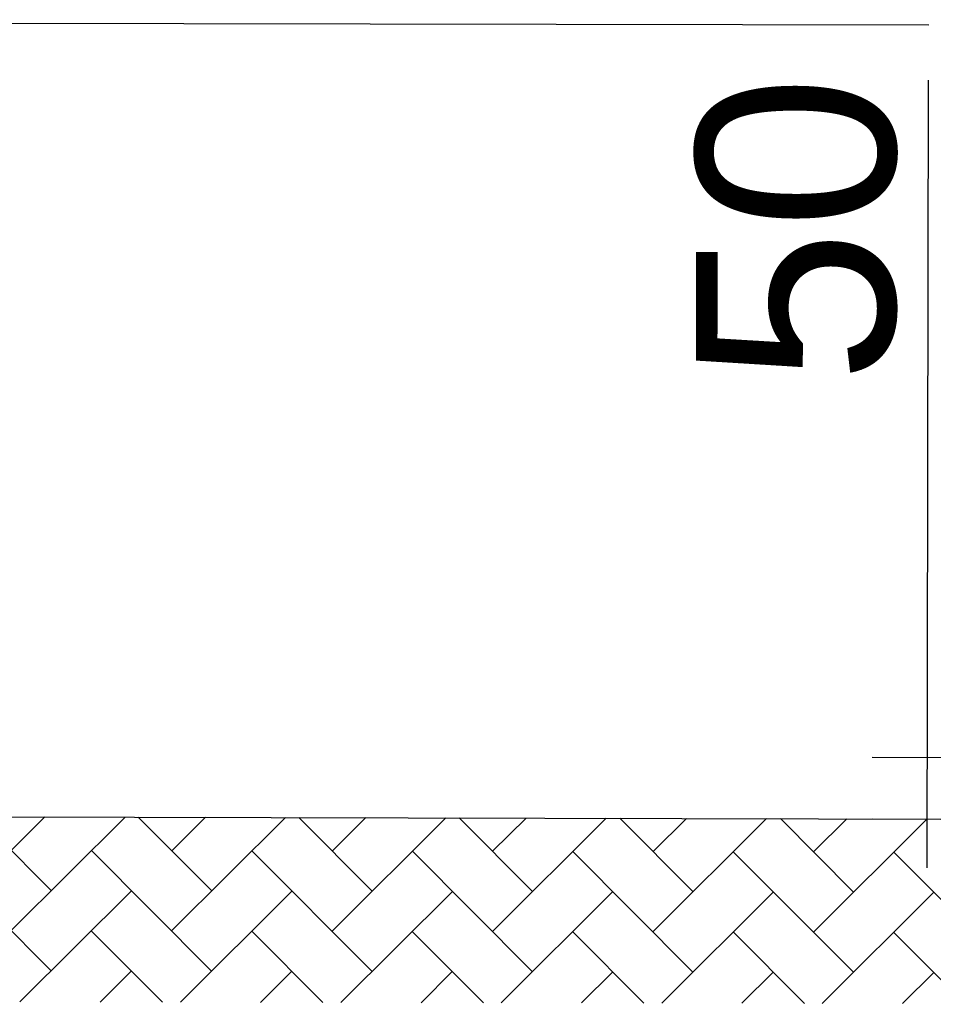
# Model space of a CAD drawing. Extents: x 0 to 361260, y 0 to 4201817.
# Tile 44 of 256: x 360244 to 360260, y 4194989 to 4195007. Entities that reach past the tile are written whole.
import ezdxf

# ---------------------------------------------------------------- set-up
doc = ezdxf.new("R2010")
doc.units = 0
doc.header["$LTSCALE"] = 0.5
doc.header["$MEASUREMENT"] = 0
doc.layers.add("navro'z", color=7, linetype='Continuous')
doc.styles.add('style1', font='arial.ttf', dxfattribs={"height": 2.5})
pattern_1 = [(44.89306, (347835.9159, 4193298.0456), (0.002740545, 1.46831945), [3.11478134, -1.03826045]), (134.89306, (347836.6514, 4193298.7784), (0.002740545, 1.46831945), [3.11478134, -1.03826045])]

msp = doc.modelspace()

# ---------------------------------------------------------------- hatches: boundary and pattern name
at = {"layer": "navro'z", "transparency": 33554687}
h = msp.add_hatch(dxfattribs=at)
h.set_pattern_fill('AR-HBONE', color=0, scale=0.010219, angle=-0.1069, style=0)
h.set_pattern_definition(pattern_1)
h.paths.add_polyline_path([(360266.882, 4194991.918), (360230.546, 4194992.009), (360230.54, 4194988.611), (360266.876, 4194988.543)])
h = msp.add_hatch(dxfattribs=at)
h.set_pattern_fill('AR-HBONE', color=0, scale=0.010219, angle=-0.1069, style=0)
h.set_pattern_definition(pattern_1)
h.paths.add_polyline_path([(360266.882, 4194991.918), (360230.546, 4194992.009), (360230.54, 4194988.611), (360266.876, 4194988.543)])

# ---------------------------------------------------------------- linework, layer by layer
at = {"layer": "navro'z", "color": 0, "transparency": 33554687}
for p, q in [((360260.278, 4195006.464), (360205.278, 4195006.566)), ((360230.546, 4194992.009, 119.865), (360266.882, 4194991.918, 119.865)), ((360230.546, 4194992.009, 119.865), (360268.279, 4194991.914, 119.865))]:
    msp.add_line(p, q, dxfattribs=at)
at = {"layer": "navro'z", "color": 1, "lineweight": 25, "transparency": 33554687}
for p, q in [((360260.245, 4194991.043, 98.236), (360260.272, 4195005.457, 98.236)), ((360259.239, 4194993.064, 217.735), (360267.381, 4194993.049, 217.735)), ((360259.254, 4194991.936, 238.998), (360267.257, 4194991.921, 238.998))]:
    msp.add_line(p, q, dxfattribs=at)

# ---------------------------------------------------------------- texts
at = {"layer": "navro'z", "color": 1, "lineweight": 25, "transparency": 33554687, "insert": (360257.862, 4195002.728, 62.386), "char_height": 3.6386, "attachment_point": 5, "rotation": 89.8931, "style": 'style1'}
msp.add_mtext('50', dxfattribs=at)

doc.saveas('drawing.dxf')
